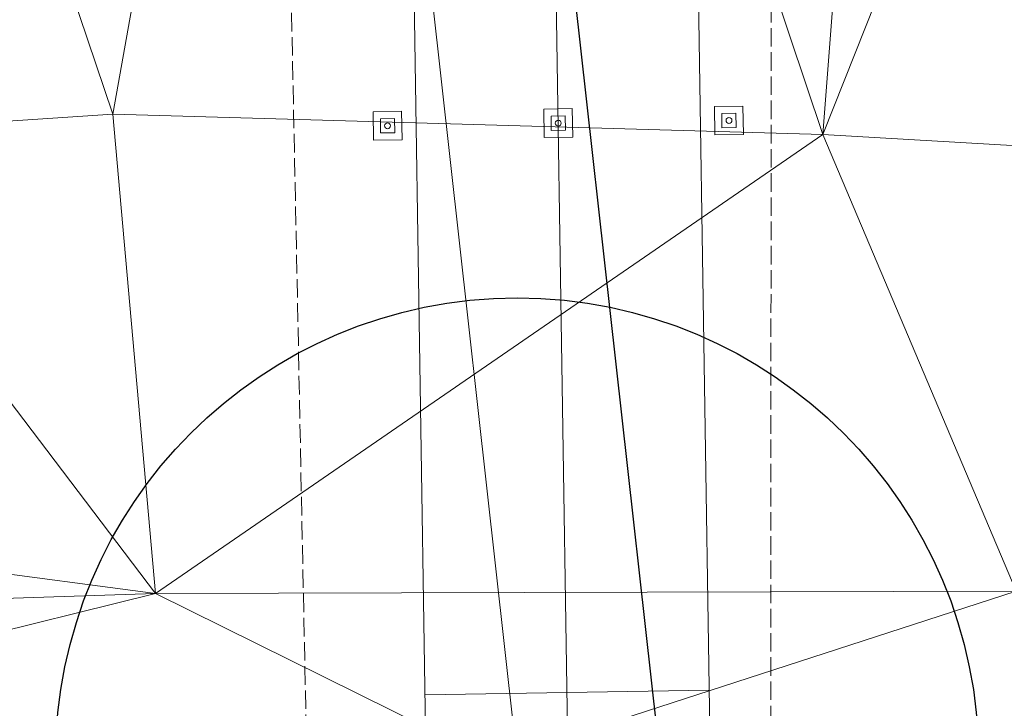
# Model space of a CAD drawing. Extents: x 2399984 to 2508823, y 556481 to 592637.
# Tile 110 of 158: x 2437614 to 2437649, y 564473 to 564497. Entities that reach past the tile are written whole.
import ezdxf

# ---------------------------------------------------------------- set-up
doc = ezdxf.new("R2010")
doc.units = 0
doc.header["$MEASUREMENT"] = 0
for name, pattern in [('cl20', [100, 5, -5, 80, -5, 5]), ('cl50', [100, 7.5, -7.5, 70, -7.5, 7.5]), ('constlimit', [0.85, 0.65, -0.1, -0.1]), ('DGN Style 3', [206.553444, 147.538174, -59.01527])]:
    doc.linetypes.add(name, pattern=pattern)
for name, color, linetype, lineweight in [('DT_X_Triangles', 91, 'Continuous', 0), ('GE_P_CL_20', 7, 'cl20', 13), ('GE_P_CL_50', 7, 'cl50', 13), ('PV_P_Bikeway', 193, 'Continuous', 13), ('PV_P_Joint', 4, 'Continuous', 13), ('RD_P_Cells', 7, 'Continuous', 0), ('RW_P_Const_Limits', 120, 'constlimit', 0)]:
    doc.layers.add(name, color=color, linetype=linetype, lineweight=lineweight)
for name, color, linetype, lineweight, plot in [('GK_Visualization', 30, 'Continuous', 13, False), ('SC_Scratch1', 7, 'Continuous', 0, False), ('SC_Scratch2', 7, 'Continuous', 0, False)]:
    doc.layers.add(name, color=color, linetype=linetype, lineweight=lineweight, plot=plot)

msp = doc.modelspace()

# ---------------------------------------------------------------- linework, layer by layer
at = {"layer": 'GE_P_CL_20'}
msp.add_line((2437633.614, 564452.552), (2437585.46, 564883.361), dxfattribs=at)
at = {"layer": 'GE_P_CL_50'}
msp.add_line((2437633.614, 564452.552), (2437630.598, 564647.49), dxfattribs=at)
at = {"layer": 'GK_Visualization', "color": 1, "flags": 128}
for points in [[(2437633.614, 564452.552), (2437630.598, 564647.49, -0.414214), (2437689.662, 564708.412), (2438175.344, 564715.927, 0.414214), (2438234.409, 564776.848), (2438223.253, 565497.799, -0.414214), (2438282.318, 565558.72), (2438697.538, 565565.145, 0.57102), (2438748.678, 565654.952), (2436449.154, 569670.885, 0.278952), (2436394.844, 569701.028), (2435906.174, 569682.754, -0.413873), (2435792.145, 569788.438), (2435791.25, 569811.649)], [(2438322.113, 563526.775), (2438051.487, 563959.188, 0.050315), (2438044.105, 563968.705), (2437880.682, 564140.544), (2437633.614, 564452.552), (2437585.46, 564883.361, 0.127136), (2437574.764, 564911.418), (2437459.174, 565074.311), (2437394.787, 565151.542), (2437343.432, 565237.418), (2437261.717, 565352.574, -0.085446)]]:
    msp.add_lwpolyline(points, format="xyb", dxfattribs=at)
at = {"layer": 'PV_P_Bikeway'}
for p, q in [((2437638.444, 564463.602), (2437635.597, 564647.568)), ((2437628.445, 564463.408), (2437625.598, 564647.413))]:
    msp.add_line(p, q, dxfattribs=at)
at = {"layer": 'PV_P_Joint'}
msp.add_line((2437638.289, 564473.582), (2437628.29, 564473.427), dxfattribs=at)
at = {"layer": 'RD_P_Cells', "lineweight": 13}
for p, q in [((2437626.474, 564493.9), (2437627.474, 564493.916)), ((2437626.49, 564492.9), (2437626.474, 564493.9)), ((2437627.474, 564493.916), (2437627.49, 564492.916)), ((2437632.474, 564493.993), (2437633.474, 564494.009)), ((2437632.489, 564492.993), (2437632.474, 564493.993)), ((2437633.474, 564494.009), (2437633.489, 564493.009)), ((2437638.473, 564494.086), (2437639.473, 564494.101)), ((2437638.488, 564493.086), (2437638.473, 564494.086)), ((2437639.473, 564494.101), (2437639.488, 564493.102)), ((2437627.49, 564492.916), (2437626.49, 564492.9)), ((2437633.489, 564493.009), (2437632.489, 564492.993)), ((2437639.488, 564493.102), (2437638.488, 564493.086))]:
    msp.add_line(p, q, dxfattribs=at)
at = {"layer": 'RD_P_Cells', "linetype": 'DGN Style 3', "lineweight": 13}
for p, q in [((2437638.727, 564493.84), (2437639.227, 564493.848)), ((2437638.735, 564493.34), (2437638.727, 564493.84)), ((2437639.227, 564493.848), (2437639.235, 564493.348)), ((2437626.728, 564493.654), (2437627.228, 564493.662)), ((2437626.736, 564493.154), (2437626.728, 564493.654)), ((2437627.228, 564493.662), (2437627.236, 564493.162)), ((2437632.728, 564493.747), (2437633.228, 564493.755)), ((2437632.735, 564493.247), (2437632.728, 564493.747)), ((2437633.228, 564493.755), (2437633.235, 564493.255)), ((2437627.236, 564493.162), (2437626.736, 564493.154)), ((2437633.235, 564493.255), (2437632.735, 564493.247)), ((2437639.235, 564493.348), (2437638.735, 564493.34))]:
    msp.add_line(p, q, dxfattribs=at)
at = {"layer": 'RD_P_Cells', "lineweight": 13}
for centre in [(2437626.982, 564493.408), (2437632.981, 564493.501), (2437638.981, 564493.594)]:
    msp.add_circle(centre, 0.104, dxfattribs=at)
at = {"layer": 'RW_P_Const_Limits'}
for p, q in [((2437640.441, 564459.64), (2437640.475, 564515.125)), ((2437624.382, 564459.329), (2437623.295, 564512.859))]:
    msp.add_line(p, q, dxfattribs=at)
at = {"layer": 'SC_Scratch1', "color": 4, "lineweight": 30}
msp.add_circle((2437631.536, 564471.14), 16.222, dxfattribs=at)
at = {"layer": 'SC_Scratch2', "color": 4, "linetype": 'Continuous', "lineweight": 30}
msp.add_line((2437638.583, 564453.107), (2437590.429, 564883.916), dxfattribs=at)

# ---------------------------------------------------------------- meshes
at = {"layer": 'DT_X_Triangles'}
mesh = msp.add_polyface(dxfattribs=at)
corners = [(2437539.842, 564461.741), (2437592.825, 564545.197), (2437605.253, 564529.518), (2437557.593, 564876.034), (2437583.28, 564801.722), (2437563.703, 564802.755), (2437570.064, 564761.034), (2437582.631, 564745.119), (2437588.285, 564682.598), (2437594.972, 564751.131), (2437594.247, 564683.11), (2437590.659, 564871.829), (2437607.897, 564808.863), (2437583.4, 564638.093), (2437600.444, 564638.73), (2437616.943, 564605), (2437625.912, 564541.854), (2437619.536, 564751.978), (2437624.947, 564681.042), (2437624.226, 564619.021), (2437617.329, 564493.821), (2437619.425, 564866.017), (2437626.693, 564814.388), (2437641.569, 564599.158), (2437642.276, 564493.104), (2437650.989, 564748.718), (2437637.658, 564679.686), (2437646.045, 564541.956), (2437650.732, 564824.293), (2437664.533, 564683.026), (2437671.719, 564599.736), (2437662.432, 564543.773)]
mesh.append_faces([[corners[k] for k in face] for face in [(0, 1, 2), (3, 4, 5), (5, 4, 6), (6, 4, 7), (6, 7, 8), (7, 4, 9), (7, 9, 10), (7, 10, 8), (4, 11, 12), (4, 12, 9), (13, 8, 10), (13, 10, 14), (13, 14, 1), (1, 14, 15), (1, 15, 16), (1, 16, 2), (10, 9, 17), (10, 17, 18), (10, 18, 14), (9, 12, 17), (14, 18, 19), (14, 19, 15), (2, 16, 20), (12, 21, 22), (12, 22, 17), (15, 19, 23), (15, 23, 16), (20, 16, 24), (17, 22, 25), (17, 25, 26), (17, 26, 18), (19, 18, 26), (19, 26, 23), (16, 23, 27), (16, 27, 24), (22, 28, 25), (26, 25, 29), (26, 29, 30), (26, 30, 23), (23, 30, 31), (23, 31, 27), (24, 27, 31)]])
mesh = msp.add_polyface(dxfattribs=at)
corners = [(2437588.79, 564469.146), (2437597.835, 564471.784), (2437598.96, 564466.392), (2437591.627, 564462.694), (2437642.079, 564463.673), (2437609.298, 564439.44), (2437596.336, 564476.246), (2437599.168, 564479.577), (2437618.827, 564476.98), (2437630.707, 564471.098), (2437647.141, 564467.566), (2437606.586, 564493.098), (2437605.253, 564529.518), (2437605.095, 564493.09), (2437617.329, 564493.821), (2437642.276, 564493.104), (2437649.079, 564477.063), (2437660.29, 564472.617), (2437634.993, 564439.669), (2437660.172, 564440.212), (2437679.767, 564467.659), (2437692.016, 564464.472), (2437662.432, 564543.773), (2437671.711, 564491.394), (2437679.082, 564477.61), (2437692.034, 564464.41), (2437685.352, 564440.707), (2437676.239, 564472.458), (2437676.284, 564472.356), (2437680.444, 564472.579), (2437712.014, 564441.026), (2437739.156, 564465.361), (2437738.676, 564441.346)]
mesh.append_faces([[corners[k] for k in face] for face in [(0, 1, 2), (3, 2, 4), (3, 4, 5), (6, 7, 8), (6, 8, 1), (1, 8, 9), (1, 9, 2), (2, 9, 10), (2, 10, 4), (7, 11, 8), (7, 12, 13), (7, 13, 11), (13, 12, 11), (12, 14, 11), (11, 14, 8), (14, 15, 8), (8, 15, 16), (8, 16, 9), (9, 16, 17), (9, 17, 10), (18, 4, 19), (4, 10, 20), (4, 20, 21), (4, 21, 19), (15, 22, 23), (15, 23, 16), (10, 17, 20), (16, 23, 24), (16, 24, 17), (19, 25, 26), (19, 21, 25), (17, 24, 27), (17, 27, 28), (17, 28, 20), (27, 29, 28), (27, 24, 29), (28, 29, 20), (20, 29, 21), (26, 25, 30), (21, 31, 25), (25, 31, 30), (30, 31, 32)]])

doc.saveas('drawing.dxf')
